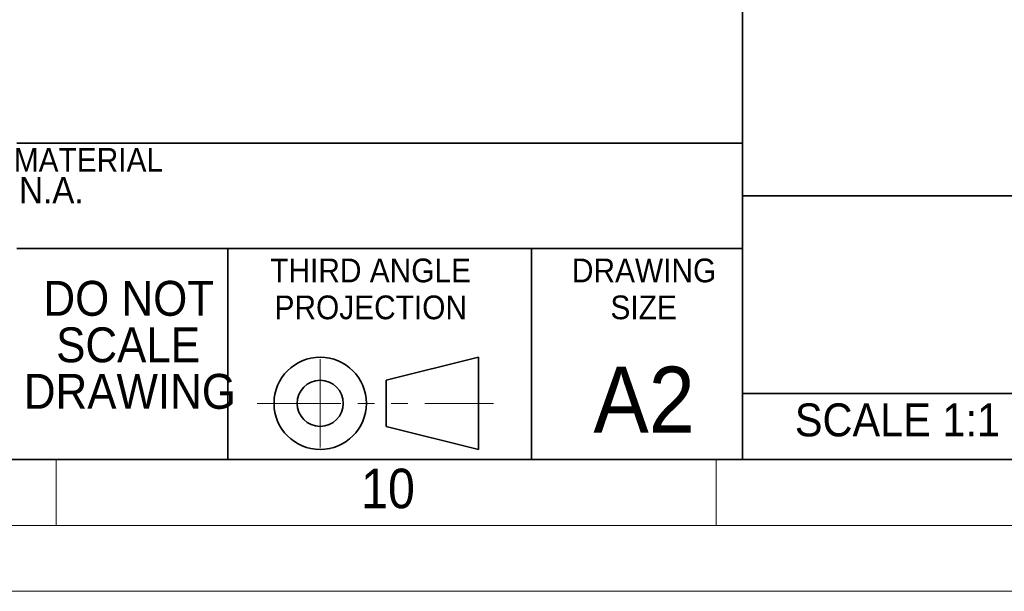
# Paper-space layout 'Sheet1' of a CAD drawing. Header units: millimetres. Extents: x 0 to 756, y -181 to 613.
# Tile 3 of 22: x 444 to 519, y 0 to 43. Entities that reach past the tile are written whole.
import ezdxf

# ---------------------------------------------------------------- set-up
doc = ezdxf.new("R2010")
doc.units = ezdxf.units.MM
doc.linetypes.add('CENTERX2', pattern=[20.32, 12.7, -2.54, 2.54, -2.54])
doc.linetypes.add('PHANTOM', pattern=[12.7, 6.35, -1.27, 1.27, -1.27, 1.27, -1.27])
doc.layers.add('DIMENSION', color=6, linetype='Continuous')
doc.styles.add('SLDTEXTSTYLE0', font='GOTHIC.TTF', dxfattribs={"width": 0.913})
doc.styles.add('SLDTEXTSTYLE1', font='SWISOP1.TTF', dxfattribs={"width": 0.94})

psp = doc.layouts.new('Sheet1')

# ---------------------------------------------------------------- linework, layer by layer
at = {"color": 7, "linetype": 'Continuous', "lineweight": 35}
for p, q in [((499, 86), (499, 10)), ((444, 34), (499, 34)), ((499, 30), (584, 30)), ((499, 26), (444, 26)), ((460, 10), (460, 26)), ((483, 10), (483, 26)), ((472, 16.007), (479, 17.757)), ((479, 17.757), (479, 10.757)), ((472, 12.507), (472, 16.007)), ((584, 15), (499, 15)), ((479, 10.757), (472, 12.507)), ((20, 10), (584, 10))]:
    psp.add_line(p, q, dxfattribs=at)
at = {"color": 7, "linetype": 'CENTERX2', "lineweight": 18}
psp.add_line((467, 17.595), (467, 10.918), dxfattribs=at)
at = {"color": 7, "linetype": 'Continuous', "lineweight": 18}
for p, q in [((447, 10), (447, 5)), ((497, 10), (497, 5)), ((15, 5), (589, 5)), ((10, 0), (584, 0))]:
    psp.add_line(p, q, dxfattribs=at)
at = {"color": 7, "linetype": 'Continuous', "lineweight": 35}
for radius in [3.5, 1.75]:
    psp.add_circle((467, 14.257), radius, dxfattribs=at)
at = {"layer": 'DIMENSION', "color": 7, "linetype": 'PHANTOM', "lineweight": 18}
psp.add_line((462.22, 14.257), (480.123, 14.257), dxfattribs=at)

# ---------------------------------------------------------------- texts
at = {"color": 7, "linetype": 'Continuous', "lineweight": 0}
for s, insert, char_height, attachment_point, style in [('MATERIAL', (449.437, 33.62), 1.8, 2, 'SLDTEXTSTYLE1'), ('N.A.', (444.181, 31.422), 2, 1, 'SLDTEXTSTYLE1'), ('THIRD ANGLE', (470.821, 25.236), 1.8, 2, 'SLDTEXTSTYLE1'), ('DRAWING', (491.543, 25.236), 1.8, 2, 'SLDTEXTSTYLE1'), ('DO NOT', (452.495, 23.544), 2.6458, 2, 'SLDTEXTSTYLE1'), ('PROJECTION', (470.833, 22.436), 1.8, 2, 'SLDTEXTSTYLE1'), ('SIZE', (491.508, 22.436), 1.8, 2, 'SLDTEXTSTYLE1'), ('SCALE', (452.444, 20.017), 2.6458, 2, 'SLDTEXTSTYLE1'), ('DRAWING', (452.581, 16.489), 2.6458, 2, 'SLDTEXTSTYLE1'), ('A2', (491.548, 17.039), 5, 2, 'SLDTEXTSTYLE1'), ('SCALE 1:1', (510.742, 14.252), 2.5, 2, 'SLDTEXTSTYLE1'), ('10', (472.138, 9.302), 3, 2, 'SLDTEXTSTYLE0')]:
    psp.add_mtext(s, dxfattribs=dict(at, insert=insert, char_height=char_height, attachment_point=attachment_point, style=style))

doc.saveas('drawing.dxf')
